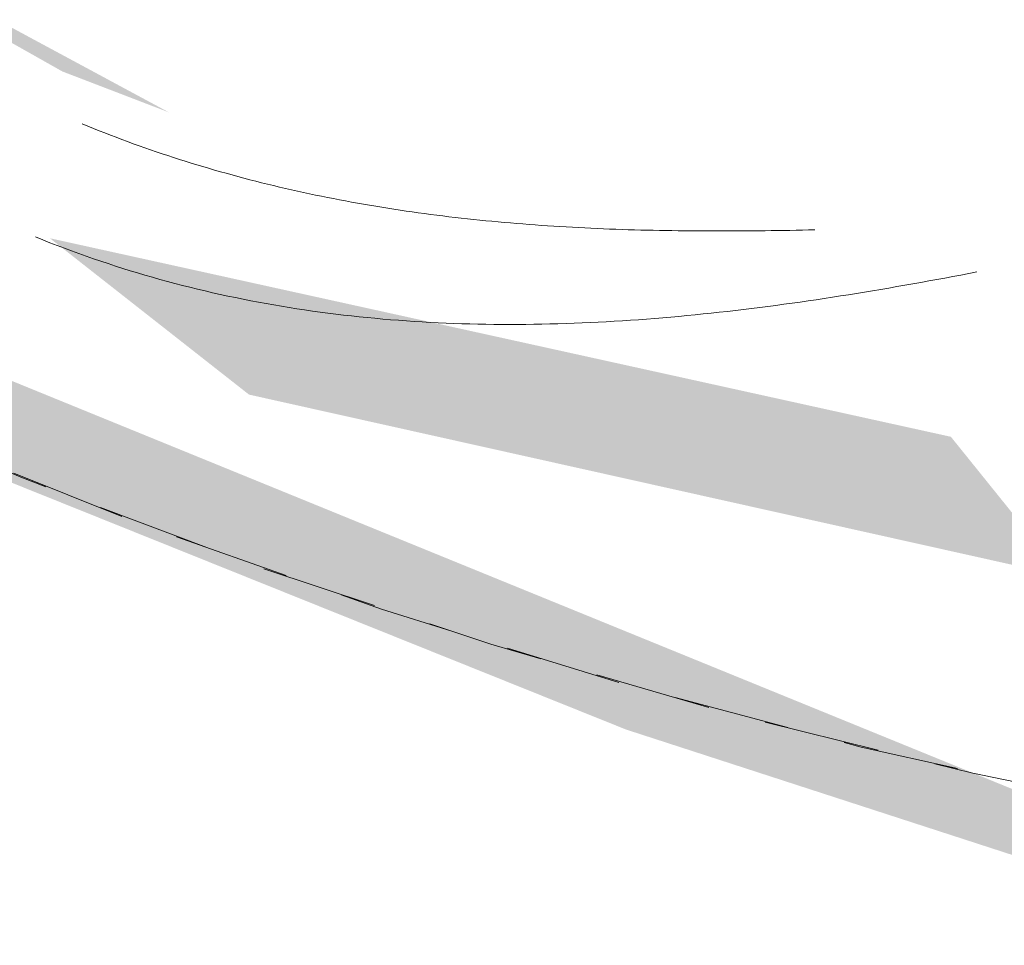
# Model space of a CAD drawing. Header units: millimetres. Extents: x 16156 to 91527, y 4646 to 113494.
# Tile 123 of 256: x 29979 to 30020, y 71978 to 72016. Entities that reach past the tile are written whole.
import ezdxf

# ---------------------------------------------------------------- set-up
doc = ezdxf.new("R2010")
doc.units = ezdxf.units.MM
doc.linetypes.add('ARC Demolished', pattern=[7.14375, 4.7625, -2.38125])
for name, color, linetype, lineweight in [('A--AR9__AlgVoorz', 1, 'Continuous', 9), ('A--L74__VasteSanitaireVoorz', 1, 'ARC Demolished', 9), ('A--L82__LosseGebruikersInvent', 1, 'ARC Demolished', 9)]:
    doc.layers.add(name, color=color, linetype=linetype, lineweight=lineweight)
pattern_1 = [(45, (0, 0), (-212.132, 212.132), [])]
pattern_2 = [(135, (72233.56, -30074.26), (-212.132, -212.132), [])]

# ---------------------------------------------------------------- blocks, each defined once
blk = doc.blocks.new('FP_184-AB-Begane grond - slooptekening')
at = {"layer": 'A--L82__LosseGebruikersInvent', "color": 240, "linetype": 'Continuous'}
for p, q in [((29979.902, 72006.736), (29980.194, 72006.618)), ((29979.902, 72006.736), (29980.194, 72006.618)), ((29980.194, 72006.618), (29980.487, 72006.501)), ((29980.194, 72006.618), (29980.487, 72006.501)), ((29980.487, 72006.501), (29980.782, 72006.387)), ((29980.487, 72006.501), (29980.782, 72006.387)), ((29980.782, 72006.387), (29981.076, 72006.275)), ((29980.782, 72006.387), (29981.076, 72006.275)), ((29981.076, 72006.275), (29981.372, 72006.164)), ((29981.076, 72006.275), (29981.372, 72006.164)), ((29981.372, 72006.164), (29981.669, 72006.056)), ((29981.372, 72006.164), (29981.669, 72006.056)), ((29981.669, 72006.056), (29981.966, 72005.95)), ((29981.669, 72006.056), (29981.966, 72005.95)), ((29981.966, 72005.95), (29982.264, 72005.846)), ((29981.966, 72005.95), (29982.264, 72005.846)), ((29982.264, 72005.846), (29982.563, 72005.743)), ((29982.264, 72005.846), (29982.563, 72005.743)), ((29982.563, 72005.743), (29982.863, 72005.643)), ((29982.563, 72005.743), (29982.863, 72005.643)), ((29982.863, 72005.643), (29983.163, 72005.545)), ((29982.863, 72005.643), (29983.163, 72005.545)), ((29983.163, 72005.545), (29983.464, 72005.449)), ((29983.163, 72005.545), (29983.464, 72005.449)), ((29983.464, 72005.449), (29983.766, 72005.355)), ((29983.464, 72005.449), (29983.766, 72005.355)), ((29983.766, 72005.355), (29984.069, 72005.263)), ((29983.766, 72005.355), (29984.069, 72005.263)), ((29984.069, 72005.263), (29984.372, 72005.173)), ((29984.069, 72005.263), (29984.372, 72005.173)), ((29984.372, 72005.173), (29984.677, 72005.086)), ((29984.372, 72005.173), (29984.677, 72005.086)), ((29984.677, 72005.086), (29984.981, 72005)), ((29984.677, 72005.086), (29984.981, 72005)), ((29984.981, 72005), (29985.287, 72004.916)), ((29984.981, 72005), (29985.287, 72004.916)), ((30016.416, 72004.935), (30016.743, 72004.995)), ((30016.416, 72004.935), (30016.743, 72004.995)), ((30016.743, 72004.995), (30017.07, 72005.056)), ((30016.743, 72004.995), (30017.07, 72005.056)), ((30017.07, 72005.056), (30017.397, 72005.117)), ((30017.07, 72005.056), (30017.397, 72005.117)), ((30017.397, 72005.117), (30017.724, 72005.178)), ((30017.397, 72005.117), (30017.724, 72005.178)), ((30017.724, 72005.178), (30018.051, 72005.24)), ((30017.724, 72005.178), (30018.051, 72005.24)), ((30018.051, 72005.24), (30018.377, 72005.303)), ((30018.051, 72005.24), (30018.377, 72005.303)), ((29985.287, 72004.916), (29985.593, 72004.834)), ((29985.287, 72004.916), (29985.593, 72004.834)), ((29985.593, 72004.834), (29985.9, 72004.755)), ((29985.593, 72004.834), (29985.9, 72004.755)), ((29985.9, 72004.755), (29986.208, 72004.677)), ((29985.9, 72004.755), (29986.208, 72004.677)), ((29986.208, 72004.677), (29986.516, 72004.601)), ((29986.208, 72004.677), (29986.516, 72004.601)), ((29986.516, 72004.601), (29986.825, 72004.528)), ((29986.516, 72004.601), (29986.825, 72004.528)), ((30014.119, 72004.534), (30014.447, 72004.589)), ((30014.119, 72004.534), (30014.447, 72004.589)), ((30014.447, 72004.589), (30014.776, 72004.645)), ((30014.447, 72004.589), (30014.776, 72004.645)), ((30014.776, 72004.645), (30015.104, 72004.702)), ((30014.776, 72004.645), (30015.104, 72004.702)), ((30015.104, 72004.702), (30015.432, 72004.759)), ((30015.104, 72004.702), (30015.432, 72004.759)), ((30015.432, 72004.759), (30015.76, 72004.817)), ((30015.432, 72004.759), (30015.76, 72004.817)), ((30015.76, 72004.817), (30016.088, 72004.876)), ((30015.76, 72004.817), (30016.088, 72004.876)), ((30016.088, 72004.876), (30016.416, 72004.935)), ((30016.088, 72004.876), (30016.416, 72004.935)), ((29986.825, 72004.528), (29987.135, 72004.456)), ((29986.825, 72004.528), (29987.135, 72004.456)), ((29987.135, 72004.456), (29987.445, 72004.386)), ((29987.135, 72004.456), (29987.445, 72004.386)), ((29987.445, 72004.386), (29987.756, 72004.319)), ((29987.445, 72004.386), (29987.756, 72004.319)), ((29987.756, 72004.319), (29988.067, 72004.253)), ((29987.756, 72004.319), (29988.067, 72004.253)), ((29988.067, 72004.253), (29988.38, 72004.19)), ((29988.067, 72004.253), (29988.38, 72004.19)), ((29988.38, 72004.19), (29988.692, 72004.128)), ((29988.38, 72004.19), (29988.692, 72004.128)), ((30011.483, 72004.122), (30011.813, 72004.17)), ((30011.483, 72004.122), (30011.813, 72004.17)), ((30011.813, 72004.17), (30012.143, 72004.22)), ((30011.813, 72004.17), (30012.143, 72004.22)), ((30012.143, 72004.22), (30012.473, 72004.27)), ((30012.143, 72004.22), (30012.473, 72004.27)), ((30012.473, 72004.27), (30012.802, 72004.321)), ((30012.473, 72004.27), (30012.802, 72004.321)), ((30012.802, 72004.321), (30013.131, 72004.373)), ((30012.802, 72004.321), (30013.131, 72004.373)), ((30013.131, 72004.373), (30013.461, 72004.426)), ((30013.131, 72004.373), (30013.461, 72004.426)), ((30013.461, 72004.426), (30013.79, 72004.48)), ((30013.461, 72004.426), (30013.79, 72004.48)), ((30013.79, 72004.48), (30014.119, 72004.534)), ((30013.79, 72004.48), (30014.119, 72004.534)), ((29988.692, 72004.128), (29989.006, 72004.068)), ((29988.692, 72004.128), (29989.006, 72004.068)), ((29989.006, 72004.068), (29989.32, 72004.011)), ((29989.006, 72004.068), (29989.32, 72004.011)), ((29989.32, 72004.011), (29989.634, 72003.955)), ((29989.32, 72004.011), (29989.634, 72003.955)), ((29989.634, 72003.955), (29989.949, 72003.901)), ((29989.634, 72003.955), (29989.949, 72003.901)), ((29989.949, 72003.901), (29990.265, 72003.85)), ((29989.949, 72003.901), (29990.265, 72003.85)), ((29990.265, 72003.85), (29990.581, 72003.8)), ((29990.265, 72003.85), (29990.581, 72003.8)), ((29990.581, 72003.8), (29990.898, 72003.752)), ((29990.581, 72003.8), (29990.898, 72003.752)), ((30008.512, 72003.73), (30008.842, 72003.769)), ((30008.512, 72003.73), (30008.842, 72003.769)), ((30008.842, 72003.769), (30009.172, 72003.81)), ((30008.842, 72003.769), (30009.172, 72003.81)), ((30009.172, 72003.81), (30009.503, 72003.851)), ((30009.172, 72003.81), (30009.503, 72003.851)), ((30009.503, 72003.851), (30009.833, 72003.894)), ((30009.503, 72003.851), (30009.833, 72003.894)), ((30009.833, 72003.894), (30010.163, 72003.937)), ((30009.833, 72003.894), (30010.163, 72003.937)), ((30010.163, 72003.937), (30010.493, 72003.982)), ((30010.163, 72003.937), (30010.493, 72003.982)), ((30010.493, 72003.982), (30010.823, 72004.028)), ((30010.493, 72003.982), (30010.823, 72004.028)), ((30010.823, 72004.028), (30011.154, 72004.074)), ((30010.823, 72004.028), (30011.154, 72004.074)), ((30011.154, 72004.074), (30011.483, 72004.122)), ((30011.154, 72004.074), (30011.483, 72004.122)), ((29990.898, 72003.752), (29991.215, 72003.706)), ((29990.898, 72003.752), (29991.215, 72003.706)), ((29991.215, 72003.706), (29991.533, 72003.662)), ((29991.215, 72003.706), (29991.533, 72003.662)), ((29991.533, 72003.662), (29991.851, 72003.62)), ((29991.533, 72003.662), (29991.851, 72003.62)), ((29991.851, 72003.62), (29992.17, 72003.58)), ((29991.851, 72003.62), (29992.17, 72003.58)), ((29992.17, 72003.58), (29992.489, 72003.541)), ((29992.17, 72003.58), (29992.489, 72003.541)), ((29992.489, 72003.541), (29992.809, 72003.505)), ((29992.489, 72003.541), (29992.809, 72003.505)), ((29992.809, 72003.505), (29993.129, 72003.47)), ((29992.809, 72003.505), (29993.129, 72003.47)), ((29993.129, 72003.47), (29993.449, 72003.438)), ((29993.129, 72003.47), (29993.449, 72003.438)), ((29993.449, 72003.438), (29993.77, 72003.407)), ((29993.449, 72003.438), (29993.77, 72003.407)), ((29993.77, 72003.407), (29994.092, 72003.378)), ((29993.77, 72003.407), (29994.092, 72003.378)), ((29994.092, 72003.378), (29994.414, 72003.351)), ((29994.092, 72003.378), (29994.414, 72003.351)), ((30004.548, 72003.352), (30004.878, 72003.376)), ((30004.548, 72003.352), (30004.878, 72003.376)), ((30004.878, 72003.376), (30005.208, 72003.402)), ((30004.878, 72003.376), (30005.208, 72003.402)), ((30005.208, 72003.402), (30005.538, 72003.429)), ((30005.208, 72003.402), (30005.538, 72003.429)), ((30005.538, 72003.429), (30005.868, 72003.458)), ((30005.538, 72003.429), (30005.868, 72003.458)), ((30005.868, 72003.458), (30006.199, 72003.487)), ((30005.868, 72003.458), (30006.199, 72003.487)), ((30006.199, 72003.487), (30006.529, 72003.518)), ((30006.199, 72003.487), (30006.529, 72003.518)), ((30006.529, 72003.518), (30006.859, 72003.551)), ((30006.529, 72003.518), (30006.859, 72003.551)), ((30006.859, 72003.551), (30007.19, 72003.584)), ((30006.859, 72003.551), (30007.19, 72003.584)), ((30007.19, 72003.584), (30007.52, 72003.619)), ((30007.19, 72003.584), (30007.52, 72003.619)), ((30007.52, 72003.619), (30007.851, 72003.655)), ((30007.52, 72003.619), (30007.851, 72003.655)), ((30007.851, 72003.655), (30008.181, 72003.692)), ((30007.851, 72003.655), (30008.181, 72003.692)), ((30008.181, 72003.692), (30008.512, 72003.73)), ((30008.181, 72003.692), (30008.512, 72003.73)), ((29994.414, 72003.351), (29994.736, 72003.326)), ((29994.414, 72003.351), (29994.736, 72003.326)), ((29994.736, 72003.326), (29995.059, 72003.302)), ((29994.736, 72003.326), (29995.059, 72003.302)), ((29995.059, 72003.302), (29995.382, 72003.281)), ((29995.059, 72003.302), (29995.382, 72003.281)), ((29995.382, 72003.281), (29995.706, 72003.261)), ((29995.382, 72003.281), (29995.706, 72003.261)), ((29995.706, 72003.261), (29996.03, 72003.243)), ((29995.706, 72003.261), (29996.03, 72003.243)), ((29996.03, 72003.243), (29996.354, 72003.226)), ((29996.03, 72003.243), (29996.354, 72003.226)), ((29996.354, 72003.226), (29996.679, 72003.212)), ((29996.354, 72003.226), (29996.679, 72003.212)), ((29996.679, 72003.212), (29997.004, 72003.199)), ((29996.679, 72003.212), (29997.004, 72003.199)), ((29997.004, 72003.199), (29997.329, 72003.188)), ((29997.004, 72003.199), (29997.329, 72003.188)), ((29997.329, 72003.188), (29997.654, 72003.179)), ((29997.329, 72003.188), (29997.654, 72003.179)), ((29997.654, 72003.179), (29997.98, 72003.171)), ((29997.654, 72003.179), (29997.98, 72003.171)), ((29997.98, 72003.171), (29998.307, 72003.165)), ((29997.98, 72003.171), (29998.307, 72003.165)), ((29998.307, 72003.165), (29998.633, 72003.161)), ((29998.307, 72003.165), (29998.633, 72003.161)), ((29998.633, 72003.161), (29998.96, 72003.158)), ((29998.633, 72003.161), (29998.96, 72003.158)), ((29998.96, 72003.158), (29999.287, 72003.157)), ((29998.96, 72003.158), (29999.287, 72003.157)), ((29999.287, 72003.157), (29999.614, 72003.158)), ((29999.287, 72003.157), (29999.614, 72003.158)), ((29999.614, 72003.158), (29999.942, 72003.16)), ((29999.614, 72003.158), (29999.942, 72003.16)), ((29999.942, 72003.16), (30000.27, 72003.164)), ((29999.942, 72003.16), (30000.27, 72003.164)), ((30000.27, 72003.164), (30000.598, 72003.169)), ((30000.27, 72003.164), (30000.598, 72003.169)), ((30000.598, 72003.169), (30000.926, 72003.176)), ((30000.598, 72003.169), (30000.926, 72003.176)), ((30000.926, 72003.176), (30001.254, 72003.185)), ((30000.926, 72003.176), (30001.254, 72003.185)), ((30001.254, 72003.185), (30001.583, 72003.195)), ((30001.254, 72003.185), (30001.583, 72003.195)), ((30001.583, 72003.195), (30001.912, 72003.206)), ((30001.583, 72003.195), (30001.912, 72003.206)), ((30001.912, 72003.206), (30002.241, 72003.219)), ((30001.912, 72003.206), (30002.241, 72003.219)), ((30002.241, 72003.219), (30002.57, 72003.234)), ((30002.241, 72003.219), (30002.57, 72003.234)), ((30002.57, 72003.234), (30002.899, 72003.25)), ((30002.57, 72003.234), (30002.899, 72003.25)), ((30002.899, 72003.25), (30003.229, 72003.268)), ((30002.899, 72003.25), (30003.229, 72003.268)), ((30003.229, 72003.268), (30003.558, 72003.287)), ((30003.229, 72003.268), (30003.558, 72003.287)), ((30003.558, 72003.287), (30003.888, 72003.307)), ((30003.558, 72003.287), (30003.888, 72003.307)), ((30003.888, 72003.307), (30004.218, 72003.329)), ((30003.888, 72003.307), (30004.218, 72003.329)), ((30004.218, 72003.329), (30004.548, 72003.352)), ((30004.218, 72003.329), (30004.548, 72003.352))]:
    blk.add_line(p, q, dxfattribs=at)
blk = doc.blocks.new('FP_189-AB-Begane grond - slooptekening')
at = {"layer": 'A--L74__VasteSanitaireVoorz', "flags": 128}
blk.add_lwpolyline([(255, 0), (254.796, -10.197), (254.184, -20.378), (253.166, -30.527), (251.743, -40.626), (249.917, -50.661), (247.691, -60.614), (245.069, -70.471), (242.055, -80.214), (238.654, -89.83), (234.871, -99.302), (230.712, -108.615), (226.184, -117.754), (221.294, -126.704), (216.05, -135.452), (210.461, -143.984), (204.534, -152.285), (198.281, -160.342), (191.71, -168.143), (184.833, -175.675), (177.66, -182.926), (170.203, -189.884), (162.474, -196.538), (154.484, -202.878), (146.248, -208.894), (137.777, -214.575), (129.086, -219.913), (120.189, -224.899), (111.099, -229.526), (101.832, -233.785), (92.401, -237.67), (82.823, -241.175), (73.112, -244.294), (63.285, -247.022), (53.356, -249.355), (43.342, -251.29), (33.258, -252.822), (23.121, -253.95), (12.947, -254.671), (2.753, -254.985), (-7.446, -254.891), (-17.633, -254.39), (-27.792, -253.481), (-37.906, -252.167), (-47.96, -250.449), (-57.937, -248.331), (-67.821, -245.816), (-77.597, -242.907), (-87.248, -239.61), (-96.76, -235.929), (-106.117, -231.871), (-115.305, -227.442), (-124.308, -222.649), (-133.112, -217.5), (-141.703, -212.003), (-150.068, -206.167), (-158.192, -200.001), (-166.064, -193.515), (-173.669, -186.719), (-180.997, -179.625), (-188.035, -172.243), (-194.773, -164.586), (-201.199, -156.665), (-207.303, -148.494), (-213.075, -140.086), (-218.507, -131.453), (-223.589, -122.61), (-228.313, -113.571), (-232.672, -104.35), (-236.659, -94.962), (-240.267, -85.422), (-243.49, -75.746), (-246.325, -65.948), (-248.765, -56.045), (-250.807, -46.052), (-252.448, -35.986), (-253.685, -25.862), (-254.516, -15.696), (-254.941, -5.506), (-255, 0)], dxfattribs=at)
blk = doc.blocks.new('FP_191-AB-Begane grond - slooptekening')
at = {"layer": 'A--L74__VasteSanitaireVoorz', "color": 240, "linetype": 'Continuous'}
for p, q in [((226.541, -62.759), (226.535, -62.506)), ((226.541, -62.759), (226.535, -62.506)), ((226.546, -63.013), (226.541, -62.759)), ((226.546, -63.013), (226.541, -62.759)), ((226.551, -63.267), (226.546, -63.013)), ((226.551, -63.267), (226.546, -63.013)), ((226.556, -63.52), (226.551, -63.267)), ((226.556, -63.52), (226.551, -63.267)), ((226.56, -63.774), (226.556, -63.52)), ((226.56, -63.774), (226.556, -63.52)), ((226.564, -64.028), (226.56, -63.774)), ((226.564, -64.028), (226.56, -63.774)), ((226.568, -64.282), (226.564, -64.028)), ((226.568, -64.282), (226.564, -64.028)), ((226.571, -64.536), (226.568, -64.282)), ((226.571, -64.536), (226.568, -64.282)), ((226.574, -64.79), (226.571, -64.536)), ((226.574, -64.79), (226.571, -64.536)), ((226.576, -65.044), (226.574, -64.79)), ((226.576, -65.044), (226.574, -64.79)), ((226.579, -65.298), (226.576, -65.044)), ((226.579, -65.298), (226.576, -65.044)), ((226.58, -65.553), (226.579, -65.298)), ((226.58, -65.553), (226.579, -65.298)), ((226.582, -65.807), (226.58, -65.553)), ((226.582, -65.807), (226.58, -65.553)), ((226.583, -66.061), (226.582, -65.807)), ((226.583, -66.061), (226.582, -65.807)), ((226.583, -66.315), (226.583, -66.061)), ((226.583, -66.315), (226.583, -66.061)), ((226.583, -66.57), (226.583, -66.315)), ((226.583, -66.57), (226.583, -66.315)), ((226.583, -66.824), (226.583, -66.57)), ((226.583, -66.824), (226.583, -66.57)), ((226.58, -67.333), (226.582, -67.078)), ((226.58, -67.333), (226.582, -67.078)), ((226.582, -67.078), (226.583, -66.824)), ((226.582, -67.078), (226.583, -66.824)), ((226.576, -67.842), (226.578, -67.587)), ((226.576, -67.842), (226.578, -67.587)), ((226.578, -67.587), (226.58, -67.333)), ((226.578, -67.587), (226.58, -67.333)), ((226.573, -68.096), (226.576, -67.842)), ((226.573, -68.096), (226.576, -67.842)), ((226.565, -68.605), (226.569, -68.35)), ((226.565, -68.605), (226.569, -68.35)), ((226.569, -68.35), (226.573, -68.096)), ((226.569, -68.35), (226.573, -68.096)), ((226.56, -68.859), (226.565, -68.605)), ((226.56, -68.859), (226.565, -68.605)), ((226.549, -69.367), (226.555, -69.113)), ((226.549, -69.367), (226.555, -69.113)), ((226.555, -69.113), (226.56, -68.859)), ((226.555, -69.113), (226.56, -68.859)), ((226.536, -69.876), (226.543, -69.622)), ((226.536, -69.876), (226.543, -69.622)), ((226.543, -69.622), (226.549, -69.367)), ((226.543, -69.622), (226.549, -69.367)), ((226.529, -70.13), (226.536, -69.876)), ((226.529, -70.13), (226.536, -69.876)), ((226.511, -70.638), (226.52, -70.384)), ((226.511, -70.638), (226.52, -70.384)), ((226.52, -70.384), (226.529, -70.13)), ((226.52, -70.384), (226.529, -70.13)), ((226.502, -70.892), (226.511, -70.638)), ((226.502, -70.892), (226.511, -70.638)), ((226.481, -71.4), (226.492, -71.146)), ((226.481, -71.4), (226.492, -71.146)), ((226.492, -71.146), (226.502, -70.892)), ((226.492, -71.146), (226.502, -70.892)), ((226.47, -71.654), (226.481, -71.4)), ((226.47, -71.654), (226.481, -71.4)), ((226.445, -72.161), (226.457, -71.907)), ((226.445, -72.161), (226.457, -71.907)), ((226.457, -71.907), (226.47, -71.654)), ((226.457, -71.907), (226.47, -71.654)), ((226.417, -72.668), (226.431, -72.415)), ((226.417, -72.668), (226.431, -72.415)), ((226.431, -72.415), (226.445, -72.161)), ((226.431, -72.415), (226.445, -72.161)), ((226.402, -72.921), (226.417, -72.668)), ((226.402, -72.921), (226.417, -72.668)), ((226.37, -73.428), (226.386, -73.175)), ((226.37, -73.428), (226.386, -73.175)), ((226.386, -73.175), (226.402, -72.921)), ((226.386, -73.175), (226.402, -72.921)), ((226.352, -73.681), (226.37, -73.428)), ((226.352, -73.681), (226.37, -73.428)), ((226.316, -74.187), (226.335, -73.934)), ((226.316, -74.187), (226.335, -73.934)), ((226.335, -73.934), (226.352, -73.681)), ((226.335, -73.934), (226.352, -73.681)), ((226.276, -74.692), (226.296, -74.439)), ((226.276, -74.692), (226.296, -74.439)), ((226.296, -74.439), (226.316, -74.187)), ((226.296, -74.439), (226.316, -74.187)), ((226.255, -74.944), (226.276, -74.692)), ((226.255, -74.944), (226.276, -74.692)), ((226.21, -75.449), (226.233, -75.197)), ((226.21, -75.449), (226.233, -75.197)), ((226.233, -75.197), (226.255, -74.944)), ((226.233, -75.197), (226.255, -74.944)), ((226.187, -75.701), (226.21, -75.449)), ((226.187, -75.701), (226.21, -75.449)), ((226.137, -76.204), (226.162, -75.953)), ((226.137, -76.204), (226.162, -75.953)), ((226.162, -75.953), (226.187, -75.701)), ((226.162, -75.953), (226.187, -75.701)), ((226.084, -76.707), (226.111, -76.456)), ((226.084, -76.707), (226.111, -76.456)), ((226.111, -76.456), (226.137, -76.204)), ((226.111, -76.456), (226.137, -76.204)), ((226.056, -76.958), (226.084, -76.707)), ((226.056, -76.958), (226.084, -76.707)), ((225.998, -77.46), (226.028, -77.209)), ((225.998, -77.46), (226.028, -77.209)), ((226.028, -77.209), (226.056, -76.958)), ((226.028, -77.209), (226.056, -76.958)), ((225.968, -77.711), (225.998, -77.46)), ((225.968, -77.711), (225.998, -77.46)), ((225.904, -78.212), (225.936, -77.961)), ((225.904, -78.212), (225.936, -77.961)), ((225.936, -77.961), (225.968, -77.711)), ((225.936, -77.961), (225.968, -77.711)), ((225.837, -78.712), (225.871, -78.462)), ((225.837, -78.712), (225.871, -78.462)), ((225.871, -78.462), (225.904, -78.212)), ((225.871, -78.462), (225.904, -78.212)), ((225.802, -78.961), (225.837, -78.712)), ((225.802, -78.961), (225.837, -78.712)), ((225.729, -79.46), (225.766, -79.211)), ((225.729, -79.46), (225.766, -79.211)), ((225.766, -79.211), (225.802, -78.961)), ((225.766, -79.211), (225.802, -78.961)), ((225.691, -79.709), (225.729, -79.46)), ((225.691, -79.709), (225.729, -79.46)), ((225.613, -80.206), (225.652, -79.957)), ((225.613, -80.206), (225.652, -79.957)), ((225.652, -79.957), (225.691, -79.709)), ((225.652, -79.957), (225.691, -79.709)), ((225.53, -80.702), (225.572, -80.454)), ((225.53, -80.702), (225.572, -80.454)), ((225.572, -80.454), (225.613, -80.206)), ((225.572, -80.454), (225.613, -80.206)), ((225.488, -80.95), (225.53, -80.702)), ((225.488, -80.95), (225.53, -80.702)), ((225.399, -81.444), (225.444, -81.197)), ((225.399, -81.444), (225.444, -81.197)), ((225.444, -81.197), (225.488, -80.95)), ((225.444, -81.197), (225.488, -80.95)), ((225.307, -81.938), (225.354, -81.691)), ((225.307, -81.938), (225.354, -81.691)), ((225.354, -81.691), (225.399, -81.444)), ((225.354, -81.691), (225.399, -81.444)), ((225.26, -82.184), (225.307, -81.938)), ((225.26, -82.184), (225.307, -81.938)), ((225.161, -82.676), (225.211, -82.431)), ((225.161, -82.676), (225.211, -82.431)), ((225.211, -82.431), (225.26, -82.184)), ((225.211, -82.431), (225.26, -82.184)), ((225.111, -82.922), (225.161, -82.676)), ((225.111, -82.922), (225.161, -82.676)), ((225.006, -83.412), (225.059, -83.167)), ((225.006, -83.412), (225.059, -83.167)), ((225.059, -83.167), (225.111, -82.922)), ((225.059, -83.167), (225.111, -82.922)), ((224.898, -83.901), (224.952, -83.657)), ((224.898, -83.901), (224.952, -83.657)), ((224.952, -83.657), (225.006, -83.412)), ((224.952, -83.657), (225.006, -83.412)), ((224.842, -84.145), (224.898, -83.901)), ((224.842, -84.145), (224.898, -83.901)), ((224.727, -84.632), (224.785, -84.388)), ((224.727, -84.632), (224.785, -84.388)), ((224.785, -84.388), (224.842, -84.145)), ((224.785, -84.388), (224.842, -84.145)), ((224.608, -85.117), (224.668, -84.875)), ((224.608, -85.117), (224.668, -84.875)), ((224.668, -84.875), (224.727, -84.632)), ((224.668, -84.875), (224.727, -84.632)), ((224.546, -85.36), (224.608, -85.117)), ((224.546, -85.36), (224.608, -85.117)), ((224.421, -85.843), (224.484, -85.602)), ((224.421, -85.843), (224.484, -85.602)), ((224.484, -85.602), (224.546, -85.36)), ((224.484, -85.602), (224.546, -85.36)), ((224.291, -86.326), (224.356, -86.085)), ((224.291, -86.326), (224.356, -86.085)), ((224.356, -86.085), (224.421, -85.843)), ((224.356, -86.085), (224.421, -85.843)), ((224.224, -86.566), (224.291, -86.326)), ((224.224, -86.566), (224.291, -86.326)), ((224.088, -87.046), (224.157, -86.806)), ((224.088, -87.046), (224.157, -86.806)), ((224.157, -86.806), (224.224, -86.566)), ((224.157, -86.806), (224.224, -86.566)), ((223.947, -87.525), (224.018, -87.286)), ((223.947, -87.525), (224.018, -87.286)), ((224.018, -87.286), (224.088, -87.046)), ((224.018, -87.286), (224.088, -87.046)), ((223.875, -87.763), (223.947, -87.525)), ((223.875, -87.763), (223.947, -87.525)), ((223.728, -88.24), (223.802, -88.002)), ((223.728, -88.24), (223.802, -88.002)), ((223.802, -88.002), (223.875, -87.763)), ((223.802, -88.002), (223.875, -87.763)), ((223.576, -88.714), (223.653, -88.477)), ((223.576, -88.714), (223.653, -88.477)), ((223.653, -88.477), (223.728, -88.24)), ((223.653, -88.477), (223.728, -88.24)), ((223.42, -89.187), (223.499, -88.951)), ((223.42, -89.187), (223.499, -88.951)), ((223.499, -88.951), (223.576, -88.714)), ((223.499, -88.951), (223.576, -88.714)), ((223.341, -89.423), (223.42, -89.187)), ((223.341, -89.423), (223.42, -89.187)), ((223.178, -89.894), (223.26, -89.659)), ((223.178, -89.894), (223.26, -89.659)), ((223.26, -89.659), (223.341, -89.423)), ((223.26, -89.659), (223.341, -89.423)), ((223.011, -90.363), (223.095, -90.128)), ((223.011, -90.363), (223.095, -90.128)), ((223.095, -90.128), (223.178, -89.894)), ((223.095, -90.128), (223.178, -89.894)), ((222.925, -90.596), (223.011, -90.363)), ((222.925, -90.596), (223.011, -90.363)), ((222.751, -91.063), (222.839, -90.83)), ((222.751, -91.063), (222.839, -90.83)), ((222.839, -90.83), (222.925, -90.596)), ((222.839, -90.83), (222.925, -90.596)), ((222.573, -91.527), (222.663, -91.295)), ((222.573, -91.527), (222.663, -91.295)), ((222.663, -91.295), (222.751, -91.063)), ((222.663, -91.295), (222.751, -91.063)), ((222.39, -91.99), (222.482, -91.759)), ((222.39, -91.99), (222.482, -91.759)), ((222.482, -91.759), (222.573, -91.527)), ((222.482, -91.759), (222.573, -91.527)), ((222.297, -92.221), (222.39, -91.99)), ((222.297, -92.221), (222.39, -91.99)), ((222.203, -92.451), (222.297, -92.221)), ((222.203, -92.451), (222.297, -92.221))]:
    blk.add_line(p, q, dxfattribs=at)
at = {"layer": 'A--L74__VasteSanitaireVoorz', "flags": 128}
blk.add_lwpolyline([(-255, 0), (-254.796, -10.197), (-254.184, -20.378), (-253.166, -30.527), (-251.743, -40.626), (-249.917, -50.661), (-247.691, -60.614), (-245.069, -70.471), (-242.055, -80.214), (-238.654, -89.83), (-234.871, -99.302), (-230.712, -108.615), (-226.184, -117.754), (-221.294, -126.704), (-216.05, -135.452), (-210.461, -143.984), (-204.534, -152.285), (-198.281, -160.342), (-191.71, -168.143), (-184.833, -175.675), (-177.66, -182.926), (-170.203, -189.884), (-162.474, -196.538), (-154.484, -202.878), (-146.248, -208.894), (-137.777, -214.575), (-129.086, -219.913), (-120.189, -224.899), (-111.099, -229.526), (-101.832, -233.785), (-92.401, -237.67), (-82.823, -241.175), (-73.112, -244.294), (-63.285, -247.022), (-53.356, -249.355), (-43.342, -251.29), (-33.258, -252.822), (-23.121, -253.95), (-12.947, -254.671), (-2.753, -254.985), (7.446, -254.891), (17.633, -254.39), (27.792, -253.481), (37.906, -252.167), (47.96, -250.449), (57.937, -248.331), (67.821, -245.816), (77.597, -242.907), (87.248, -239.61), (96.76, -235.929), (106.117, -231.871), (115.305, -227.442), (124.308, -222.649), (133.112, -217.5), (141.703, -212.003), (150.068, -206.167), (158.192, -200.001), (166.064, -193.515), (173.669, -186.719), (180.997, -179.625), (188.035, -172.243), (194.773, -164.586), (201.199, -156.665), (207.303, -148.494), (213.075, -140.086), (218.507, -131.453), (223.589, -122.61), (228.313, -113.571), (232.672, -104.35), (236.659, -94.962), (240.267, -85.422), (243.49, -75.746), (246.325, -65.948), (248.765, -56.045), (250.807, -46.052), (252.448, -35.986), (253.685, -25.862), (254.516, -15.696), (254.941, -5.506), (255, 0)], dxfattribs=at)
blk = doc.blocks.new('74_PF_Sink Kitchen Round - Sink Kitchen Round-V187-AB-Begane grond - slooptekening')
at = {"layer": 'A--L74__VasteSanitaireVoorz'}
h = blk.add_hatch(dxfattribs=at)
h.set_pattern_fill('FP_33', color=256, style=0, pattern_type=2)
h.set_pattern_definition(pattern_2)
h.paths.add_polyline_path([(275, 0), (258, 0), (242.828, -82.985), (222.48, -127.827), (183.73, -179.409), (145.113, -211.728), (95.933, -238.157), (57.102, -250.181), (0, -256.587), (-34.895, -254.902), (-104.318, -234.424), (-159.852, -201.019), (-189.268, -173.26), (-222.48, -127.827), (-247.551, -68.448), (-254.425, -34.01), (-258, 0), (-275, 0), (-268.991, -57.176), (-233.737, -142.143), (-206.499, -179.389), (-159.852, -221.917), (-129, -241.941), (-79.726, -262.657), (-26.968, -273.494), (60.865, -266.666), (101.963, -253.979), (146.52, -231.603), (202.59, -183.73), (233.737, -142.143), (254.438, -101.963), (269.716, -50.274)])
h = blk.add_hatch(dxfattribs=at)
h.set_pattern_fill('FP_33', color=256, style=0, pattern_type=2)
h.set_pattern_definition(pattern_2)
h.paths.add_polyline_path([(275, 0), (258, 0), (242.828, -82.985), (222.48, -127.827), (183.73, -179.409), (145.113, -211.728), (95.933, -238.157), (57.102, -250.181), (0, -256.587), (-34.895, -254.902), (-104.318, -234.424), (-159.852, -201.019), (-189.268, -173.26), (-222.48, -127.827), (-247.551, -68.448), (-254.425, -34.01), (-258, 0), (-275, 0), (-268.991, -57.176), (-233.737, -142.143), (-206.499, -179.389), (-159.852, -221.917), (-129, -241.941), (-79.726, -262.657), (-26.968, -273.494), (60.865, -266.666), (101.963, -253.979), (146.52, -231.603), (202.59, -183.73), (233.737, -142.143), (254.438, -101.963), (269.716, -50.274)])
h = blk.add_hatch(dxfattribs=at)
h.set_pattern_fill('FP_33', color=256, style=0, pattern_type=2)
h.set_pattern_definition(pattern_2)
h.paths.add_polyline_path([(235, 0), (-235, 0), (-220.199, -77.752), (-196.891, -125.575), (-159.852, -170.398), (-121.671, -199.344), (-68.506, -223.435), (-34.895, -231.068), (28.745, -231.761), (79.726, -219.508), (131.421, -193.218), (167.033, -163.218), (193.366, -131.185), (220.057, -78.16), (229.108, -52.292)])
h = blk.add_hatch(dxfattribs=at)
h.set_pattern_fill('FP_33', color=256, style=0, pattern_type=2)
h.set_pattern_definition(pattern_2)
h.paths.add_polyline_path([(235, 0), (-235, 0), (-220.199, -77.752), (-196.891, -125.575), (-159.852, -170.398), (-121.671, -199.344), (-68.506, -223.435), (-34.895, -231.068), (28.745, -231.761), (79.726, -219.508), (131.421, -193.218), (167.033, -163.218), (193.366, -131.185), (220.057, -78.16), (229.108, -52.292)])
blk.add_arc((0, 0), 275, 180, 360, dxfattribs=at)
for name in ['FP_189-AB-Begane grond - slooptekening', 'FP_191-AB-Begane grond - slooptekening']:
    blk.add_blockref(name, (0, 0), dxfattribs=at)

msp = doc.modelspace()

# ---------------------------------------------------------------- hatches: boundary and pattern name
at = {"layer": 'A--AR9__AlgVoorz'}
h = msp.add_hatch(color=7, dxfattribs=at)
h.paths.add_polyline_path([(24712.258, 67643.444), (24717.258, 67688.444), (24802.258, 67688.444), (24802.258, 67643.444), (24717.258, 67643.444)])
h.paths.add_polyline_path([(26468.258, 67643.444), (26473.258, 67688.444), (26558.258, 67688.444), (26558.258, 67643.444), (26473.258, 67643.444)])
h.paths.add_polyline_path([(28224.258, 67643.444), (28229.258, 67688.444), (28314.258, 67688.444), (28314.258, 67643.444), (28229.258, 67643.444)])
h.paths.add_polyline_path([(22452.258, 67638.444), (30294.258, 67638.444), (30294.258, 67723.444), (30374.258, 67723.444), (30374.258, 74188.444), (22352.258, 74188.444), (22352.258, 73814.444), (22382.258, 73814.444), (22382.258, 72598.454), (22352.258, 72598.454), (22352.258, 71818.444), (22382.258, 71818.444), (22382.258, 70602.454), (22352.258, 70602.454), (22352.258, 70321.444), (22452.258, 70321.444), (22452.258, 70221.444), (22352.258, 70221.444), (22352.258, 67638.444), (22366.971, 67638.444)])
h.paths.add_polyline_path([(30304.258, 67638.444), (30374.258, 67643.444), (30366.363, 67713.444), (30304.258, 67713.444), (30304.258, 67671.067)])
h.paths.add_polyline_path([(23912.258, 67643.444), (23822.258, 67643.444), (23822.258, 67688.444), (23912.258, 67688.444), (23912.258, 67650.444)])
h.paths.add_polyline_path([(27419.258, 67643.444), (27334.258, 67643.444), (27334.258, 67688.444), (27424.258, 67688.444), (27424.258, 67643.444)])
h.paths.add_polyline_path([(25648.258, 67643.444), (25578.258, 67643.444), (25578.258, 67688.444), (25668.258, 67688.444), (25663.258, 67643.444)])
h.paths.add_polyline_path([(28209.258, 67648.444), (27439.258, 67650.444), (27419.258, 67698.444), (27404.258, 67698.444), (27404.258, 67728.444), (28244.258, 67726.444), (28244.258, 67698.444), (28224.258, 67698.444), (28209.258, 67650.444)])
h.paths.add_polyline_path([(24096.035, 67648.444), (23927.258, 67650.444), (23907.258, 67698.444), (23892.258, 67698.444), (23892.258, 67728.444), (24732.258, 67726.444), (24732.258, 67698.444), (24712.258, 67698.444), (24697.258, 67648.444), (24147.508, 67648.444)])
h.paths.add_polyline_path([(25813.274, 67648.444), (25683.258, 67650.444), (25663.258, 67698.444), (25648.258, 67698.444), (25648.258, 67728.444), (26488.258, 67726.444), (26488.258, 67698.444), (26468.258, 67698.444), (26453.258, 67648.444), (25829.758, 67648.444)])
h.paths.add_polyline_path([(30098.091, 67942.772), (30122.49, 67946.485), (30105.119, 67942.797)])
h.paths.add_polyline_path([(30236.793, 67947.445), (30217.787, 68200.819), (30211.632, 68200.819), (30194.729, 68205.348), (30186.884, 68193.882), (30184.709, 68188.445), (30177.212, 68182.012), (30203.787, 68171.541), (30216.846, 68176.07), (30231.88, 68003.758)])
h.paths.add_polyline_path([(30274.258, 67946.445), (30010.827, 67954.368), (29963.289, 67965.903), (29930.231, 67987.225), (29915.446, 68018.295), (29905.574, 68098.689), (29909.273, 68322.332), (29921.051, 68374.979), (29946.804, 68403.647), (29977.533, 68416.543), (30068.305, 68427.045), (30165.613, 68429.444), (30274.258, 68430.444), (30274.258, 68003.758)])
h.paths.add_polyline_path([(30059.706, 67983.053), (30135.306, 67992.761), (30155.39, 68012.861), (30162.457, 68041.472), (30166.396, 68168.744), (30157.061, 68064.296), (30145.281, 68016.664), (30121.059, 67995.431), (30059.706, 67990.553), (29991.783, 67996.955), (29962.215, 68015.671), (29946.804, 68056.117), (29942.988, 68081.644), (29939.293, 68210.661), (29946.804, 68320.773), (29966.881, 68364.172), (30011.871, 68383.657), (30087.206, 68385.615), (30121.059, 68381.459), (30151.901, 68349.167), (30157.492, 68288.071), (30151.704, 68370.159), (30124.852, 68388.043), (30087.598, 68393.105), (30006.096, 68390.207), (29965.976, 68375.152), (29953.346, 68361.748), (29938.323, 68314.676), (29935.175, 68288.071), (29934.743, 68098.689), (29942.988, 68041.862), (29960.454, 68006.892), (29982.129, 67992.586), (30010.827, 67985.805), (30032.206, 67983.774)])
h.paths.add_polyline_path([(30074.258, 68165.445), (30080.211, 68173.195), (30077.101, 68174.527), (30080.211, 68203.78), (30080.211, 68210.661), (30062.758, 68208.363), (30052.042, 68194.397), (30054.339, 68176.945), (30068.305, 68166.228)])
h.paths.add_polyline_path([(28297.625, 68629.002), (28248.758, 68629.002), (28248.758, 68929.002), (28548.758, 68929.002), (28548.758, 68629.002), (28531.124, 68629.002)])
h.paths.add_polyline_path([(24147.508, 68629.002), (24111.486, 68629.002), (24111.486, 68929.002), (24411.486, 68929.002), (24411.486, 68629.002), (24328.151, 68629.002)])
h.paths.add_polyline_path([(22362.258, 70231.444), (22442.258, 70231.444), (22442.258, 70311.444), (22362.258, 70311.444)])
h.paths.add_polyline_path([(30074.258, 70981.134), (29749.258, 70981.134), (29749.258, 73081.134), (30349.258, 73081.134), (30343.974, 70981.134), (30165.613, 70981.134)])
h.paths.add_polyline_path([(29909.697, 71458.539), (29899.642, 71482.131), (29862.53, 71524.314), (29862.53, 71510.935), (29882.527, 71487.276), (29902.291, 71466.372)])
h.paths.add_polyline_path([(30029.301, 71397.108), (29968.507, 71421.922), (29909.697, 71458.539), (29919.01, 71444.897), (29954.051, 71423.504), (30004.037, 71403.408), (30021.966, 71397.879)])
h.paths.add_polyline_path([(30074.258, 71398.308), (30050.076, 71403.653), (30062.182, 71399.219)])
h.paths.add_polyline_path([(30074.258, 71401.241), (30066.358, 71403.653), (30067.183, 71402.389)])
h.paths.add_polyline_path([(30152.977, 71413.228), (30191.369, 71428.436), (30154.024, 71413.661)])
h.paths.add_polyline_path([(30074.258, 71409.133), (30136.016, 71415.834), (30100.817, 71412.051), (30077.317, 71409.469)])
h.paths.add_polyline_path([(30021.855, 71409.747), (30016.961, 71415.517), (29980.484, 71423.504), (29994.285, 71415.517), (30020.966, 71409.892)])
h.paths.add_polyline_path([(30293.234, 71776.31), (30227.04, 71858.089), (30196.641, 71876.006), (30154.207, 71891.297), (30213.173, 71860.727), (30252.006, 71831.259), (30272.425, 71808.416), (30287.113, 71787.883), (30291.609, 71779.383)])
h.paths.add_polyline_path([(30165.621, 71410.277), (30206.765, 71430.605), (30253.668, 71466.653), (30285.986, 71505.27), (30309.258, 71547.359), (30326.506, 71603.002), (30330.845, 71650.383), (30325.173, 71704.033), (30311.759, 71730.727), (30276.84, 71796.903), (30240.09, 71834.394), (30255.116, 71814.53), (30314.186, 71716.792), (30317.796, 71692.962), (30319.513, 71597.195), (30269.895, 71503.863), (30293.239, 71525.118), (30285.986, 71510.37), (30262.885, 71480.543), (30179.196, 71416.94), (30170.886, 71412.861)])
h.paths.add_polyline_path([(29941.49, 71450.106), (29908.877, 71477.747), (29940.82, 71450.634)])
h.paths.add_polyline_path([(29985.359, 71428.65), (29954.586, 71445.238), (29980.994, 71430.326)])
h.paths.add_polyline_path([(29899.059, 71483.523), (29881.04, 71513.452), (29893.286, 71491.63), (29898.22, 71484.7)])
h.paths.add_polyline_path([(29868.453, 71528.206), (29849.091, 71567.591), (29865.244, 71534.424)])
h.paths.add_polyline_path([(29845.381, 71576.249), (29839.258, 71615.612), (29845.15, 71577.479)])
h.paths.add_polyline_path([(29824.307, 71592.196), (29827.998, 71696.508), (29854.95, 71772.294), (29877.749, 71810.236), (29844.275, 71764.676), (29821.532, 71695.512), (29817.671, 71677.351), (29823.032, 71598.197)])
h.paths.add_polyline_path([(29827.265, 71678.709), (29833.524, 71696.508), (29827.282, 71679.128)])
h.paths.add_polyline_path([(29862.53, 71775.262), (29944.544, 71862.111), (29988.624, 71888.581), (29913.832, 71844.714), (29886.131, 71809.261), (29862.659, 71775.448)])
h.paths.add_polyline_path([(29899.581, 71817.217), (29921.434, 71830.334), (29899.559, 71817.219)])
h.paths.add_polyline_path([(29986.324, 71875.334), (30001.676, 71879.491), (29986.24, 71875.362)])
h.paths.add_polyline_path([(30163.307, 71875.672), (30112.614, 71891.355), (30120.695, 71885.045), (30136.016, 71878.508), (30162.146, 71875.792)])
h.paths.add_polyline_path([(29967.496, 71877.051), (29988.624, 71880.331), (29968.057, 71877.262)])
h.paths.add_polyline_path([(30129.698, 71919.556), (30127.908, 71920.099), (30128.315, 71919.701)])
h.paths.add_polyline_path([(29909.697, 72041.718), (29899.642, 72065.31), (29862.53, 72107.492), (29862.53, 72094.114), (29882.527, 72070.455), (29902.291, 72049.551)])
h.paths.add_polyline_path([(30029.301, 71980.287), (29968.507, 72005.101), (29909.697, 72041.718), (29919.01, 72028.076), (29954.051, 72006.683), (30004.037, 71986.587), (30020.617, 71981.2)])
h.paths.add_polyline_path([(30074.258, 71984.42), (30066.358, 71986.832), (30067.183, 71985.568)])
h.paths.add_polyline_path([(30074.258, 71981.487), (30050.076, 71986.832), (30062.985, 71982.337)])
h.paths.add_polyline_path([(30152.977, 71996.407), (30191.369, 72011.615), (30154.024, 71996.84)])
h.paths.add_polyline_path([(30074.258, 71992.312), (30136.016, 71999.013), (30100.817, 71995.23), (30077.317, 71992.648)])
h.paths.add_polyline_path([(30021.855, 71992.926), (30017.317, 71998.562), (29980.484, 72006.683), (29988.624, 72000.287), (30020.966, 71993.071)])
h.paths.add_polyline_path([(30293.234, 72359.489), (30227.04, 72441.268), (30196.641, 72459.185), (30154.207, 72474.476), (30213.173, 72443.906), (30250.418, 72417.292), (30268.712, 72394.738), (30287.113, 72371.062), (30292.637, 72360.619)])
h.paths.add_polyline_path([(30165.621, 71993.456), (30206.765, 72013.784), (30253.668, 72049.832), (30285.986, 72088.449), (30309.73, 72131.599), (30326.506, 72186.181), (30330.845, 72233.562), (30323.341, 72295.833), (30311.759, 72313.906), (30276.84, 72380.082), (30240.09, 72417.573), (30255.116, 72397.709), (30314.186, 72299.971), (30318.557, 72268.457), (30319.513, 72180.374), (30269.895, 72087.042), (30293.239, 72108.297), (30285.986, 72093.549), (30264.119, 72064.816), (30179.196, 72000.119), (30170.886, 71996.04)])
h.paths.add_polyline_path([(29941.49, 72033.285), (29908.877, 72060.926), (29940.82, 72033.813)])
h.paths.add_polyline_path([(29985.359, 72011.828), (29954.586, 72028.417), (29980.994, 72013.505)])
h.paths.add_polyline_path([(29899.059, 72066.701), (29881.04, 72096.631), (29893.286, 72074.809), (29898.22, 72067.879)])
h.paths.add_polyline_path([(29868.453, 72111.385), (29849.091, 72150.77), (29865.244, 72117.603)])
h.paths.add_polyline_path([(29845.381, 72159.428), (29837.232, 72204.817), (29845.15, 72160.658)])
h.paths.add_polyline_path([(29824.307, 72175.375), (29827.998, 72279.687), (29854.95, 72355.473), (29877.749, 72393.414), (29844.275, 72347.855), (29821.532, 72278.691), (29817.671, 72233.562), (29824.077, 72176.46)])
h.paths.add_polyline_path([(29827.265, 72261.888), (29833.524, 72279.687), (29827.282, 72262.307)])
h.paths.add_polyline_path([(29862.53, 72358.43), (29933.246, 72436.387), (29988.624, 72471.76), (29913.832, 72427.893), (29886.131, 72392.44), (29862.659, 72358.627)])
h.paths.add_polyline_path([(29899.581, 72400.396), (29921.434, 72413.513), (29899.559, 72400.398)])
h.paths.add_polyline_path([(29986.324, 72458.513), (30001.676, 72462.67), (29986.24, 72458.541)])
h.paths.add_polyline_path([(30163.307, 72458.851), (30112.614, 72474.534), (30120.695, 72468.223), (30136.016, 72461.687), (30162.146, 72458.971)])
h.paths.add_polyline_path([(29967.496, 72460.23), (29988.624, 72463.509), (29968.057, 72460.441)])
h.paths.add_polyline_path([(30129.698, 72502.735), (30127.908, 72503.278), (30128.315, 72502.88)])
at = {"layer": 'A--L82__LosseGebruikersInvent'}
h = msp.add_hatch(dxfattribs=at)
h.set_pattern_fill('FP_2', color=256, style=0, pattern_type=2)
h.set_pattern_definition(pattern_1)
h.paths.add_polyline_path([(30349.258, 71650.383), (30343.974, 71596.733), (30328.325, 71545.145), (30302.912, 71497.601), (30268.712, 71455.929), (30215.419, 71415.517), (30165.613, 71392.105), (30127.908, 71380.667), (30074.258, 71375.383), (30017.082, 71381.392), (29932.115, 71416.646), (29912.617, 71427.903), (29869.893, 71466.372), (29836.101, 71512.883), (29812.718, 71565.403), (29800.765, 71621.638), (29808.326, 71714.701), (29820.279, 71752.346), (29842.655, 71796.903), (29890.528, 71852.973), (29932.115, 71884.12), (29972.295, 71904.821), (30017.082, 71919.374), (30074.258, 71925.383), (30165.613, 71908.661), (30193.107, 71897.175), (30257.988, 71853.638), (30288.247, 71821.034), (30309.258, 71791.293), (30328.325, 71755.621), (30344.388, 71699.83)])
h.paths.add_polyline_path([(30349.258, 72233.562), (30341.73, 72172.513), (30328.325, 72128.324), (30285.986, 72060.155), (30247.665, 72021.834), (30193.107, 71986.77), (30165.613, 71975.284), (30127.908, 71963.846), (30074.258, 71958.562), (30001.382, 71969.673), (29932.115, 71999.825), (29890.528, 72030.972), (29860.217, 72062.87), (29836.101, 72096.062), (29807.592, 72172.697), (29800.765, 72204.817), (29802.072, 72268.457), (29812.718, 72318.542), (29836.101, 72371.062), (29869.893, 72417.573), (29932.115, 72467.299), (29962.405, 72484.787), (30017.082, 72502.553), (30074.258, 72508.562), (30165.613, 72491.84), (30179.496, 72487.629), (30227.04, 72462.216), (30282.11, 72411.692), (30302.912, 72386.344), (30328.325, 72338.8), (30345.821, 72268.457)])
h.paths.add_polyline_path([(29749.258, 70981.134), (30349.258, 70981.134), (30349.258, 73081.134), (29749.258, 73081.134), (29749.258, 71131.204)])
h = msp.add_hatch(dxfattribs=at)
h.set_pattern_fill('FP_2', color=256, style=0, pattern_type=2)
h.set_pattern_definition(pattern_1)
h.paths.add_polyline_path([(30349.258, 71650.383), (30343.974, 71596.733), (30328.325, 71545.145), (30302.912, 71497.601), (30268.712, 71455.929), (30215.419, 71415.517), (30165.613, 71392.105), (30127.908, 71380.667), (30074.258, 71375.383), (30017.082, 71381.392), (29932.115, 71416.646), (29912.617, 71427.903), (29869.893, 71466.372), (29836.101, 71512.883), (29812.718, 71565.403), (29800.765, 71621.638), (29808.326, 71714.701), (29820.279, 71752.346), (29842.655, 71796.903), (29890.528, 71852.973), (29932.115, 71884.12), (29972.295, 71904.821), (30017.082, 71919.374), (30074.258, 71925.383), (30165.613, 71908.661), (30193.107, 71897.175), (30257.988, 71853.638), (30288.247, 71821.034), (30309.258, 71791.293), (30328.325, 71755.621), (30344.388, 71699.83)])
h.paths.add_polyline_path([(30349.258, 72233.562), (30341.73, 72172.513), (30328.325, 72128.324), (30285.986, 72060.155), (30247.665, 72021.834), (30193.107, 71986.77), (30165.613, 71975.284), (30127.908, 71963.846), (30074.258, 71958.562), (30001.382, 71969.673), (29932.115, 71999.825), (29890.528, 72030.972), (29860.217, 72062.87), (29836.101, 72096.062), (29807.592, 72172.697), (29800.765, 72204.817), (29802.072, 72268.457), (29812.718, 72318.542), (29836.101, 72371.062), (29869.893, 72417.573), (29932.115, 72467.299), (29962.405, 72484.787), (30017.082, 72502.553), (30074.258, 72508.562), (30165.613, 72491.84), (30179.496, 72487.629), (30227.04, 72462.216), (30282.11, 72411.692), (30302.912, 72386.344), (30328.325, 72338.8), (30345.821, 72268.457)])
h.paths.add_polyline_path([(29749.258, 70981.134), (30349.258, 70981.134), (30349.258, 73081.134), (29749.258, 73081.134), (29749.258, 71131.204)])

# ---------------------------------------------------------------- linework, layer by layer
msp.add_arc((30074.258, 72233.562), 275, 90, 270, dxfattribs=at)

# ---------------------------------------------------------------- block references
at = {"layer": 'A--L74__VasteSanitaireVoorz', "rotation": 269.9999999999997}
msp.add_blockref('74_PF_Sink Kitchen Round - Sink Kitchen Round-V187-AB-Begane grond - slooptekening', (30074.258, 72233.562), dxfattribs=at)
at = {"layer": 'A--L82__LosseGebruikersInvent', "linetype": 'Continuous'}
msp.add_blockref('FP_184-AB-Begane grond - slooptekening', (0, 0), dxfattribs=at)

doc.saveas('drawing.dxf')
